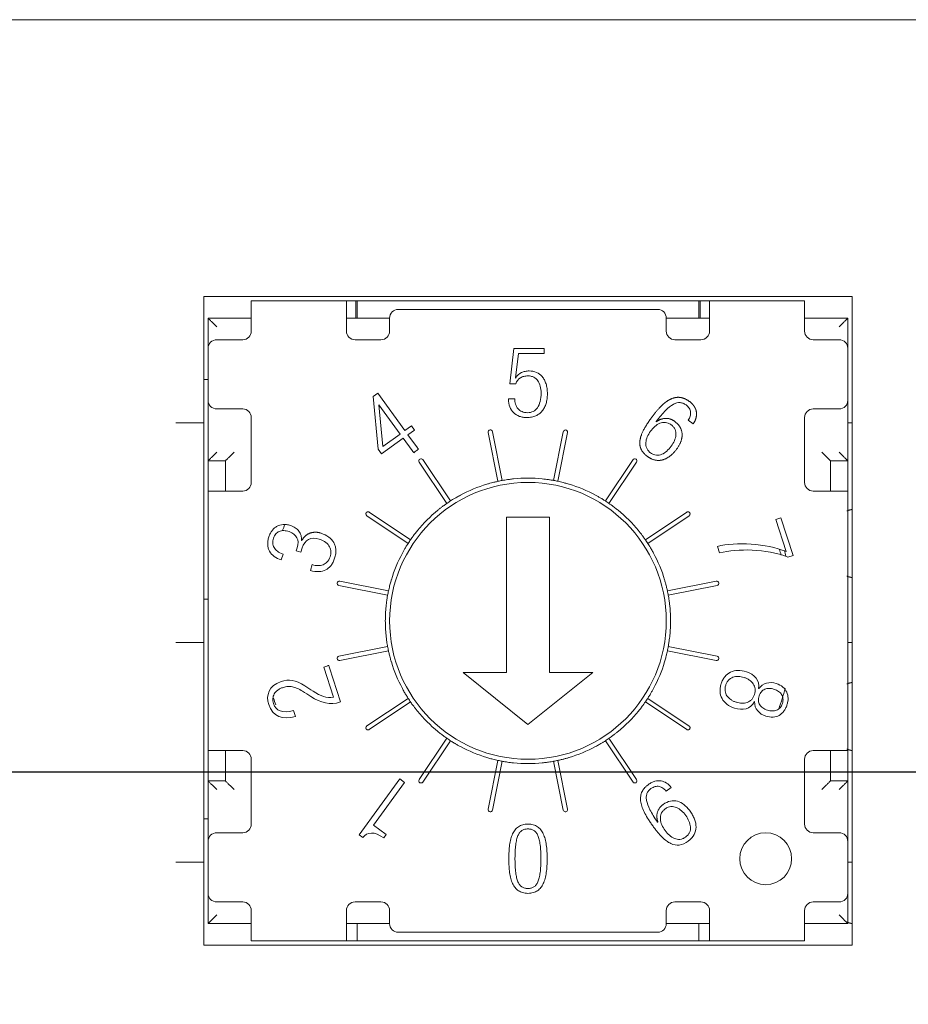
# Model space of a CAD drawing. Header units: millimetres. Extents: x 2293 to 4250, y -591 to 894.
# Tile 35 of 117: x 3469 to 3479, y 435 to 447. Entities that reach past the tile are written whole.
import ezdxf

# ---------------------------------------------------------------- set-up
doc = ezdxf.new("R2010")
doc.units = ezdxf.units.MM
doc.header["$PDSIZE"] = -1
doc.layers.add('1', color=7, linetype='Continuous', lineweight=13)
doc.dimstyles.new('ISO-25', dxfattribs={"dimtxt": 2.5, "dimasz": 2.5, "dimexe": 1.25, "dimexo": 0.625, "dimtad": 1, "dimtxsty": 'Standard', "dimcen": 2.5, "dimadec": 0, "dimazin": 0, "dimtfac": 1, "dimtmove": 0, "dimatfit": 3, "dimfxl": 1, "dimarcsym": 0})

# ---------------------------------------------------------------- blocks, each defined once
blk = doc.blocks.new('*D110')
at = {"color": 0, "lineweight": -2}
for p, q in [((3615.195, 438.093), (3438.352, 438.093)), ((3440.352, 434.013), (3440.352, 423.867)), ((3440.352, 407.173), (3440.352, 417.319)), ((3449.495, 403.093), (3438.352, 403.093))]:
    blk.add_line(p, q, dxfattribs=at)
at = {"color": 0}
for points in [[(3441.032, 434.013), (3439.672, 434.013), (3440.352, 438.093)], [(3439.672, 407.173), (3441.032, 407.173), (3440.352, 403.093)]]:
    blk.add_solid(points, dxfattribs=at)
at = {"layer": 'Defpoints', "color": 0}
for p in [(3440.352, 438.093), (3615.195, 438.093), (3449.495, 403.093)]:
    blk.add_point(p, dxfattribs=at)
at = {"color": 0, "insert": (3440.352, 420.593), "char_height": 3.5, "attachment_point": 5}
blk.add_mtext('(35)', dxfattribs=at)
blk = doc.blocks.new('*D111')
at = {"color": 0, "lineweight": -2}
for p, q in [((3615.195, 438.093), (3615.195, 356.944)), ((3449.495, 403.093), (3449.495, 356.944)), ((3453.575, 358.944), (3611.115, 358.944))]:
    blk.add_line(p, q, dxfattribs=at)
at = {"color": 0}
for points in [[(3453.575, 359.624), (3453.575, 358.264), (3449.495, 358.944)], [(3611.115, 358.264), (3611.115, 359.624), (3615.195, 358.944)]]:
    blk.add_solid(points, dxfattribs=at)
at = {"layer": 'Defpoints', "color": 0}
for p in [(3615.195, 438.093), (3449.495, 403.093), (3615.195, 358.944)]:
    blk.add_point(p, dxfattribs=at)
at = {"color": 0, "insert": (3532.345, 362.509), "char_height": 3.5, "attachment_point": 5}
blk.add_mtext('(165,7)', dxfattribs=at)

msp = doc.modelspace()

# ---------------------------------------------------------------- linework, layer by layer
at = {"layer": '1', "color": 7, "linetype": 'Continuous', "lineweight": 18}
for p, q in [((3454.195, 446.793), (3481.548, 446.793)), ((3481.495, 446.793), (3454.195, 446.793)), ((3470.695, 443.593), (3478.195, 443.593)), ((3470.695, 436.093), (3470.695, 443.593)), ((3471.245, 443.543), (3472.345, 443.543)), ((3471.245, 443.243), (3471.245, 443.543)), ((3472.345, 443.543), (3471.245, 443.543)), ((3472.345, 443.543), (3472.445, 443.543)), ((3472.345, 443.543), (3472.345, 443.243)), ((3472.445, 443.543), (3472.454, 443.543)), ((3472.454, 443.543), (3472.454, 443.343)), ((3472.454, 443.543), (3476.436, 443.543)), ((3476.42, 443.543), (3472.47, 443.543)), ((3472.47, 443.343), (3472.47, 443.543)), ((3476.42, 443.543), (3476.42, 443.343)), ((3476.436, 443.543), (3476.436, 443.343)), ((3476.436, 443.543), (3476.445, 443.543)), ((3476.445, 443.543), (3476.545, 443.543)), ((3476.545, 443.543), (3477.645, 443.543)), ((3476.545, 443.243), (3476.545, 443.543)), ((3477.645, 443.543), (3476.545, 443.543)), ((3477.645, 443.543), (3477.645, 443.243)), ((3478.195, 443.593), (3478.195, 436.093)), ((3472.945, 443.443), (3475.945, 443.443)), ((3470.745, 442.993), (3470.745, 443.343)), ((3470.745, 443.343), (3470.745, 442.993)), ((3471.245, 443.343), (3470.745, 443.343)), ((3472.845, 443.343), (3472.345, 443.343)), ((3472.845, 443.193), (3472.845, 443.343)), ((3476.045, 443.343), (3476.045, 443.193)), ((3476.545, 443.343), (3476.045, 443.343)), ((3478.145, 443.343), (3477.645, 443.343)), ((3478.145, 443.343), (3478.145, 442.993)), ((3478.145, 442.993), (3478.145, 443.343)), ((3471.245, 443.243), (3471.245, 443.193)), ((3472.345, 443.243), (3472.345, 443.193)), ((3476.545, 443.193), (3476.545, 443.243)), ((3477.645, 443.243), (3477.645, 443.193)), ((3471.145, 443.093), (3470.845, 443.093)), ((3472.445, 443.093), (3472.745, 443.093)), ((3476.145, 443.093), (3476.445, 443.093)), ((3477.745, 443.093), (3478.045, 443.093)), ((3470.745, 442.393), (3470.745, 442.993)), ((3474.235, 442.582), (3474.282, 442.993)), ((3474.282, 442.993), (3474.633, 442.993)), ((3474.336, 442.932), (3474.301, 442.653)), ((3474.633, 442.932), (3474.336, 442.932)), ((3474.633, 442.993), (3474.633, 442.932)), ((3478.145, 442.393), (3478.145, 442.993)), ((3470.695, 442.633), (3470.745, 442.633)), ((3474.304, 442.582), (3474.235, 442.582)), ((3474.301, 442.653), (3474.304, 442.65)), ((3472.653, 442.435), (3472.708, 442.474)), ((3472.708, 442.474), (3473.021, 442.043)), ((3470.745, 441.693), (3470.745, 442.393)), ((3470.745, 442.393), (3470.745, 441.693)), ((3472.713, 441.827), (3472.653, 442.435)), ((3474.22, 442.41), (3474.292, 442.41)), ((3478.145, 442.393), (3478.145, 441.693)), ((3478.145, 441.693), (3478.145, 442.393)), ((3470.845, 442.293), (3471.145, 442.293)), ((3472.721, 442.341), (3472.719, 442.339)), ((3472.719, 442.339), (3472.766, 441.857)), ((3472.966, 442.003), (3472.721, 442.341)), ((3478.045, 442.293), (3477.745, 442.293)), ((3470.695, 442.133), (3470.37, 442.133)), ((3471.245, 442.193), (3471.245, 441.443)), ((3476.357, 442.121), (3476.299, 442.163)), ((3477.645, 442.193), (3477.645, 441.443)), ((3478.195, 442.133), (3478.145, 442.133)), ((3472.766, 441.857), (3472.966, 442.003)), ((3473.021, 442.043), (3473.097, 442.098)), ((3473.133, 442.049), (3473.057, 441.993)), ((3473.097, 442.098), (3473.133, 442.049)), ((3473.986, 442.02), (3474.098, 441.456)), ((3474.147, 441.466), (3474.035, 442.03)), ((3474.854, 442.03), (3474.742, 441.466)), ((3474.791, 441.456), (3474.903, 442.02)), ((3473.002, 441.954), (3472.752, 441.772)), ((3473.105, 441.812), (3473.002, 441.954)), ((3473.057, 441.993), (3473.166, 441.844)), ((3472.752, 441.772), (3472.713, 441.827)), ((3470.945, 441.693), (3470.745, 441.693)), ((3470.745, 441.693), (3470.745, 441.343)), ((3470.745, 441.693), (3470.945, 441.693)), ((3470.945, 441.343), (3470.945, 441.693)), ((3470.945, 441.693), (3470.945, 441.343)), ((3473.188, 441.679), (3473.507, 441.201)), ((3473.549, 441.229), (3473.229, 441.707)), ((3475.66, 441.707), (3475.34, 441.229)), ((3475.382, 441.201), (3475.702, 441.679)), ((3477.945, 441.693), (3478.145, 441.693)), ((3477.945, 441.693), (3478.145, 441.693)), ((3477.945, 441.343), (3477.945, 441.693)), ((3478.145, 441.693), (3478.145, 441.343)), ((3470.745, 441.343), (3470.745, 438.343)), ((3470.745, 441.343), (3471.045, 441.343)), ((3470.745, 441.343), (3470.745, 438.343)), ((3471.145, 441.343), (3471.045, 441.343)), ((3477.745, 441.343), (3477.845, 441.343)), ((3477.845, 441.343), (3478.145, 441.343)), ((3478.145, 438.343), (3478.145, 441.343)), ((3478.145, 438.343), (3478.145, 441.343)), ((3473.087, 440.78), (3472.609, 441.1)), ((3476.281, 441.1), (3475.803, 440.78)), ((3472.581, 441.058), (3473.059, 440.739)), ((3474.195, 439.244), (3474.195, 441.042)), ((3474.195, 441.042), (3474.695, 441.042)), ((3474.695, 441.042), (3474.695, 439.244)), ((3475.83, 440.739), (3476.309, 441.058)), ((3477.311, 441.015), (3477.37, 441.034)), ((3477.431, 440.645), (3477.311, 441.015)), ((3477.37, 441.034), (3477.511, 440.599)), ((3471.764, 440.653), (3471.775, 440.689)), ((3471.817, 440.636), (3471.764, 440.653)), ((3471.833, 440.686), (3471.817, 440.636)), ((3476.66, 440.629), (3476.636, 440.703)), ((3471.612, 440.615), (3471.59, 440.547)), ((3477.511, 440.599), (3477.452, 440.58)), ((3471.928, 440.426), (3471.95, 440.493)), ((3472.831, 440.189), (3472.267, 440.301)), ((3476.622, 440.301), (3476.058, 440.189)), ((3472.258, 440.252), (3472.822, 440.14)), ((3476.068, 440.14), (3476.632, 440.252)), ((3470.695, 440.093), (3470.745, 440.093)), ((3470.695, 439.593), (3470.37, 439.593)), ((3472.822, 439.546), (3472.258, 439.433)), ((3472.267, 439.384), (3472.831, 439.496)), ((3476.058, 439.496), (3476.622, 439.384)), ((3476.632, 439.433), (3476.068, 439.546)), ((3478.195, 439.593), (3478.145, 439.593)), ((3472.083, 439.309), (3472.13, 439.324)), ((3472.197, 438.959), (3472.083, 439.309)), ((3472.151, 439.298), (3472.278, 438.905)), ((3473.695, 439.244), (3474.195, 439.244)), ((3474.445, 438.644), (3473.695, 439.244)), ((3475.195, 439.244), (3474.445, 438.644)), ((3474.695, 439.244), (3475.195, 439.244)), ((3477.113, 439.059), (3477.115, 439.059)), ((3473.059, 438.947), (3472.581, 438.628)), ((3476.309, 438.627), (3475.83, 438.947)), ((3472.609, 438.586), (3473.087, 438.905)), ((3475.803, 438.905), (3476.281, 438.586)), ((3477.066, 438.908), (3477.064, 438.909)), ((3471.733, 438.807), (3471.755, 438.739)), ((3473.507, 438.485), (3473.188, 438.007)), ((3475.702, 438.007), (3475.382, 438.485)), ((3473.229, 437.979), (3473.549, 438.457)), ((3475.34, 438.457), (3475.66, 437.979)), ((3471.045, 438.343), (3470.745, 438.343)), ((3470.745, 438.343), (3470.745, 437.993)), ((3470.945, 437.993), (3470.945, 438.343)), ((3470.945, 438.343), (3470.945, 437.993)), ((3471.145, 438.343), (3471.045, 438.343)), ((3477.745, 438.343), (3477.845, 438.343)), ((3478.145, 438.343), (3477.845, 438.343)), ((3477.945, 437.993), (3477.945, 438.343)), ((3478.145, 438.343), (3478.145, 437.993)), ((3471.245, 437.493), (3471.245, 438.243)), ((3474.098, 438.23), (3473.986, 437.665)), ((3474.035, 437.656), (3474.147, 438.22)), ((3474.742, 438.22), (3474.854, 437.656)), ((3474.903, 437.665), (3474.791, 438.23)), ((3477.645, 437.493), (3477.645, 438.243)), ((3470.745, 437.293), (3470.745, 437.993)), ((3470.745, 437.993), (3470.945, 437.993)), ((3470.745, 437.993), (3470.745, 437.293)), ((3470.945, 437.993), (3470.745, 437.993)), ((3472.492, 437.368), (3472.962, 438.015)), ((3473.017, 437.975), (3472.657, 437.48)), ((3472.962, 438.015), (3473.017, 437.975)), ((3476.102, 437.916), (3476.044, 437.874)), ((3478.145, 437.993), (3477.945, 437.993)), ((3478.145, 437.293), (3478.145, 437.993)), ((3470.695, 437.553), (3470.745, 437.553)), ((3472.657, 437.48), (3472.805, 437.373)), ((3470.845, 437.393), (3471.145, 437.393)), ((3472.534, 437.337), (3472.492, 437.368)), ((3472.805, 437.373), (3472.776, 437.333)), ((3478.045, 437.393), (3477.745, 437.393)), ((3470.745, 436.693), (3470.745, 437.293)), ((3478.145, 436.693), (3478.145, 437.293)), ((3470.695, 437.053), (3470.37, 437.053)), ((3478.195, 437.053), (3478.145, 437.053)), ((3470.745, 436.343), (3470.745, 436.693)), ((3470.745, 436.693), (3470.745, 436.343)), ((3478.145, 436.343), (3478.145, 436.693)), ((3471.145, 436.593), (3470.845, 436.593)), ((3472.445, 436.593), (3472.745, 436.593)), ((3476.145, 436.593), (3476.445, 436.593)), ((3477.745, 436.593), (3478.045, 436.593)), ((3471.245, 436.443), (3471.245, 436.493)), ((3471.245, 436.143), (3471.245, 436.443)), ((3472.345, 436.443), (3472.345, 436.493)), ((3472.345, 436.443), (3472.345, 436.143)), ((3472.845, 436.343), (3472.845, 436.493)), ((3476.045, 436.493), (3476.045, 436.343)), ((3476.545, 436.493), (3476.545, 436.443)), ((3476.545, 436.143), (3476.545, 436.443)), ((3477.645, 436.443), (3477.645, 436.493)), ((3477.645, 436.443), (3477.645, 436.143)), ((3471.245, 436.343), (3470.745, 436.343)), ((3470.745, 436.343), (3471.245, 436.343)), ((3472.845, 436.343), (3472.345, 436.343)), ((3472.345, 436.343), (3472.845, 436.343)), ((3472.47, 436.143), (3472.47, 436.343)), ((3476.545, 436.343), (3476.045, 436.343)), ((3476.045, 436.343), (3476.545, 436.343)), ((3476.42, 436.343), (3476.42, 436.143)), ((3478.145, 436.343), (3477.645, 436.343)), ((3477.645, 436.343), (3478.145, 436.343)), ((3475.945, 436.243), (3472.945, 436.243)), ((3478.195, 436.093), (3470.695, 436.093)), ((3472.345, 436.143), (3471.245, 436.143)), ((3471.245, 436.143), (3472.345, 436.143)), ((3472.454, 436.143), (3472.345, 436.143)), ((3474.445, 436.143), (3472.454, 436.143)), ((3476.42, 436.143), (3472.47, 436.143)), ((3476.436, 436.143), (3474.445, 436.143)), ((3476.545, 436.143), (3476.436, 436.143)), ((3477.645, 436.143), (3476.545, 436.143)), ((3476.545, 436.143), (3477.645, 436.143))]:
    msp.add_line(p, q, dxfattribs=at)
for centre, radius, start, end in [((3472.945, 443.343), 0.1, 90, 180), ((3475.945, 443.343), 0.1, 0, 90), ((3471.145, 443.193), 0.1, 270, 0), ((3472.445, 443.193), 0.1, 180, 270), ((3472.745, 443.193), 0.1, 270, 0), ((3476.145, 443.193), 0.1, 180, 270), ((3476.445, 443.193), 0.1, 270, 0), ((3477.745, 443.193), 0.1, 180, 270), ((3470.845, 442.993), 0.1, 90, 180), ((3478.045, 442.993), 0.1, 0, 90), ((3470.845, 442.393), 0.1, 180, 270), ((3478.045, 442.393), 0.1, 270, 0), ((3471.145, 442.193), 0.1, 0, 90), ((3477.745, 442.193), 0.1, 90, 180), ((3474.011, 442.025), 0.025, 11.25, 191.25), ((3474.879, 442.025), 0.025, 348.75, 168.75), ((3473.209, 441.693), 0.025, 33.75, 213.75), ((3475.681, 441.693), 0.025, 326.25, 146.25), ((3471.145, 441.443), 0.1, 270, 0), ((3474.445, 439.843), 1.6, 0, 180), ((3474.445, 439.843), 1.65, 100.3818, 102.1182), ((3474.445, 439.843), 1.65, 84.2201, 95.7799), ((3474.445, 439.843), 1.65, 77.8818, 79.6182), ((3477.745, 441.443), 0.1, 180, 270), ((3474.445, 439.843), 1.65, 106.7201, 118.2799), ((3474.445, 439.843), 1.65, 61.7201, 73.2799), ((3474.445, 439.843), 1.65, 122.8818, 124.6182), ((3474.445, 439.843), 1.65, 55.3818, 57.1182), ((3474.445, 439.843), 1.65, 129.2201, 140.7799), ((3474.445, 439.843), 1.65, 39.2201, 50.7799), ((3472.595, 441.079), 0.025, 180, 236.25), ((3474.445, 439.843), 3.025, 158.4141, 159.7247), ((3474.445, 439.843), 1.65, 145.3818, 147.1182), ((3474.445, 439.843), 1.65, 32.8818, 34.6182), ((3474.445, 439.843), 3.025, 14.5519, 15.8709), ((3474.445, 439.843), 3.075, 14.0934, 15.3281), ((3474.445, 439.843), 1.65, 151.7201, 163.2799), ((3474.445, 439.843), 1.65, 16.7201, 28.2799), ((3472.262, 440.277), 0.025, 78.75, 258.75), ((3476.627, 440.277), 0.025, 281.25, 101.25), ((3474.445, 439.843), 1.65, 167.8818, 169.6182), ((3474.445, 439.843), 1.65, 10.3818, 12.1182), ((3474.445, 439.843), 1.65, 174.2201, 180), ((3474.445, 439.843), 1.65, 0, 5.7799), ((3474.445, 439.843), 1.65, 180, 185.7799), ((3474.445, 439.843), 1.6, 180, 0), ((3474.445, 439.843), 1.65, 354.2201, 0), ((3474.445, 439.843), 1.65, 190.3818, 192.1182), ((3474.445, 439.843), 1.65, 347.8818, 349.6182), ((3472.262, 439.409), 0.025, 101.25, 281.25), ((3476.627, 439.409), 0.025, 258.75, 78.75), ((3474.445, 439.843), 1.65, 196.7201, 208.2799), ((3474.445, 439.843), 1.65, 331.7201, 343.2799), ((3474.445, 439.843), 3.075, 340.6275, 345.3497), ((3474.445, 439.843), 3.075, 196.8975, 198.3684), ((3474.445, 439.843), 1.65, 212.8818, 214.6182), ((3474.445, 439.843), 1.65, 325.3818, 327.1182), ((3474.445, 439.843), 1.65, 219.2201, 230.7799), ((3474.445, 439.843), 1.65, 309.2201, 320.7799), ((3472.595, 438.607), 0.025, 123.75, 180), ((3474.445, 439.843), 1.65, 235.3818, 237.1182), ((3474.445, 439.843), 1.65, 302.8818, 304.6182), ((3474.445, 439.843), 1.65, 241.7201, 253.2799), ((3474.445, 439.843), 1.65, 286.7201, 298.2799), ((3471.145, 438.243), 0.1, 0, 90), ((3477.745, 438.243), 0.1, 90, 180), ((3474.445, 439.843), 1.65, 257.8818, 259.6182), ((3474.445, 439.843), 1.65, 264.2201, 275.7799), ((3474.445, 439.843), 1.65, 280.3818, 282.1182), ((3473.209, 437.993), 0.025, 146.25, 326.25), ((3475.681, 437.993), 0.025, 213.75, 33.75), ((3474.011, 437.661), 0.025, 168.75, 348.75), ((3474.879, 437.661), 0.025, 191.25, 11.25), ((3471.145, 437.493), 0.1, 270, 0), ((3477.745, 437.493), 0.1, 180, 270), ((3470.845, 437.293), 0.1, 90, 180), ((3477.195, 437.093), 0.3, 0, 180), ((3478.045, 437.293), 0.1, 0, 90), ((3477.195, 437.093), 0.3, 180, 0), ((3470.845, 436.693), 0.1, 180, 270), ((3478.045, 436.693), 0.1, 270, 0), ((3471.145, 436.493), 0.1, 0, 90), ((3472.445, 436.493), 0.1, 90, 180), ((3472.745, 436.493), 0.1, 0, 90), ((3476.145, 436.493), 0.1, 90, 180), ((3476.445, 436.493), 0.1, 0, 90), ((3477.745, 436.493), 0.1, 90, 180), ((3472.945, 436.343), 0.1, 180, 270), ((3475.945, 436.343), 0.1, 270, 0)]:
    msp.add_arc(centre, radius, start, end, dxfattribs=at)
for points, degree, knots in [([(3470.745, 443.343), (3470.745, 443.343), (3470.746, 443.342), (3470.751, 443.336), (3470.76, 443.328), (3470.775, 443.312), (3470.804, 443.285), (3470.829, 443.258), (3470.845, 443.243)], 3, [0, 0, 0, 0, 0.096194, 0.197211, 0.305754, 0.424013, 0.659536, 1, 1, 1, 1]), ([(3478.145, 443.343), (3478.144, 443.343), (3478.144, 443.342), (3478.138, 443.336), (3478.13, 443.328), (3478.114, 443.312), (3478.086, 443.284), (3478.06, 443.258), (3478.045, 443.243)], 3, [0, 0, 0, 0, 0.096194, 0.197211, 0.305754, 0.424013, 0.659536, 1, 1, 1, 1]), ([(3474.304, 442.65), (3474.319, 442.68), (3474.355, 442.71), (3474.413, 442.729), (3474.475, 442.735), (3474.546, 442.721), (3474.603, 442.68), (3474.636, 442.63), (3474.655, 442.584), (3474.665, 442.539), (3474.669, 442.499), (3474.67, 442.468), (3474.669, 442.437), (3474.665, 442.399), (3474.656, 442.355), (3474.637, 442.308), (3474.611, 442.268), (3474.578, 442.236), (3474.537, 442.212), (3474.497, 442.199), (3474.461, 442.194), (3474.427, 442.192), (3474.387, 442.195), (3474.333, 442.21), (3474.276, 442.245), (3474.231, 442.313), (3474.22, 442.375), (3474.22, 442.41)], 3, [0, 0, 0, 0, 0.077346, 0.11602, 0.154693, 0.235942, 0.317191, 0.357816, 0.39844, 0.439065, 0.459377, 0.47969, 0.497915, 0.516141, 0.552593, 0.589045, 0.625496, 0.661948, 0.6984, 0.734851, 0.753077, 0.771303, 0.79989, 0.828477, 0.885652, 0.942826, 1, 1, 1, 1]), ([(3474.597, 442.478), (3474.597, 442.505), (3474.591, 442.558), (3474.563, 442.622), (3474.523, 442.657), (3474.48, 442.673), (3474.448, 442.676), (3474.419, 442.674), (3474.39, 442.669), (3474.344, 442.649), (3474.315, 442.614), (3474.304, 442.582)], 3, [0, 0, 0, 0, 0.160543, 0.321086, 0.481629, 0.561901, 0.642173, 0.686901, 0.731629, 0.821086, 1, 1, 1, 1]), ([(3474.292, 442.41), (3474.292, 442.387), (3474.299, 442.345), (3474.327, 442.293), (3474.366, 442.264), (3474.405, 442.252), (3474.44, 442.248), (3474.475, 442.252), (3474.516, 442.266), (3474.558, 442.303), (3474.589, 442.374), (3474.597, 442.44), (3474.597, 442.478)], 3, [0, 0, 0, 0, 0.12535, 0.2507, 0.37605, 0.438725, 0.501401, 0.563725, 0.62605, 0.7507, 0.87535, 1, 1, 1, 1]), ([(3475.751, 441.833), (3475.73, 441.884), (3475.744, 441.948), (3475.759, 442.02), (3475.825, 442.122), (3475.851, 442.162), (3475.951, 442.295), (3476.008, 442.346), (3476.069, 442.401), (3476.128, 442.419), (3476.185, 442.437), (3476.274, 442.406), (3476.306, 442.384), (3476.336, 442.363), (3476.357, 442.337), (3476.393, 442.292), (3476.395, 442.237), (3476.396, 442.179), (3476.357, 442.121)], 2, [0, 0, 0, 0.125, 0.125, 0.25, 0.25, 0.297619, 0.392857, 0.392857, 0.5, 0.5, 0.625, 0.6875, 0.6875, 0.75, 0.75, 0.875, 0.875, 1, 1, 1]), ([(3476.299, 442.163), (3476.309, 442.179), (3476.325, 442.211), (3476.329, 442.258), (3476.316, 442.294), (3476.296, 442.321), (3476.276, 442.338), (3476.257, 442.35), (3476.234, 442.361), (3476.204, 442.368), (3476.167, 442.364), (3476.113, 442.343), (3476.039, 442.284), (3475.968, 442.2), (3475.929, 442.148)], 3, [0, 0, 0, 0, 0.103933, 0.207865, 0.311798, 0.363764, 0.41573, 0.452247, 0.488764, 0.561798, 0.634831, 0.707865, 0.853933, 1, 1, 1, 1]), ([(3476.142, 442.149), (3476.222, 442.091), (3476.228, 442.002), (3476.233, 441.922), (3476.164, 441.827), (3476.098, 441.736), (3476.01, 441.706), (3475.969, 441.693), (3475.876, 441.708), (3475.831, 441.741)], 2, [0, 0, 0, 0.25, 0.25, 0.5, 0.5, 0.75, 0.75, 0.875, 1, 1, 1]), ([(3476.101, 441.861), (3476.116, 441.881), (3476.142, 441.925), (3476.158, 441.982), (3476.156, 442.025), (3476.148, 442.056), (3476.133, 442.08), (3476.116, 442.098), (3476.101, 442.111), (3476.084, 442.121), (3476.062, 442.132), (3476.035, 442.138), (3476.002, 442.137), (3475.96, 442.125), (3475.911, 442.093), (3475.878, 442.055), (3475.863, 442.034)], 3, [0, 0, 0, 0, 0.12561, 0.25122, 0.314024, 0.376829, 0.439634, 0.471037, 0.502439, 0.533537, 0.564634, 0.626829, 0.689024, 0.75122, 0.87561, 1, 1, 1, 1]), ([(3475.863, 442.034), (3475.848, 442.014), (3475.822, 441.97), (3475.807, 441.914), (3475.808, 441.87), (3475.817, 441.839), (3475.832, 441.815), (3475.848, 441.797), (3475.864, 441.785), (3475.881, 441.774), (3475.903, 441.764), (3475.93, 441.757), (3475.962, 441.758), (3476.004, 441.77), (3476.053, 441.803), (3476.086, 441.841), (3476.101, 441.861)], 3, [0, 0, 0, 0, 0.12439, 0.24878, 0.310976, 0.373171, 0.435366, 0.466463, 0.497561, 0.528963, 0.560366, 0.623171, 0.685976, 0.74878, 0.87439, 1, 1, 1, 1]), ([(3470.745, 441.693), (3470.745, 441.693), (3470.746, 441.694), (3470.751, 441.699), (3470.76, 441.708), (3470.775, 441.723), (3470.803, 441.752), (3470.829, 441.778), (3470.845, 441.793)], 3, [0, 0, 0, 0, 0.096194, 0.197211, 0.305754, 0.424013, 0.659536, 1, 1, 1, 1]), ([(3470.945, 441.693), (3470.945, 441.693), (3470.946, 441.694), (3470.951, 441.699), (3470.96, 441.708), (3470.975, 441.723), (3471.004, 441.751), (3471.029, 441.777), (3471.045, 441.793)], 3, [0, 0, 0, 0, 0.096194, 0.197211, 0.305754, 0.424013, 0.659536, 1, 1, 1, 1]), ([(3475.831, 441.741), (3475.822, 441.747), (3475.804, 441.76), (3475.783, 441.783), (3475.763, 441.807), (3475.755, 441.825), (3475.751, 441.833)], 3, [0, 0, 0, 0, 0.271499, 0.52574, 0.768391, 1, 1, 1, 1]), ([(3477.945, 441.693), (3477.944, 441.693), (3477.944, 441.694), (3477.938, 441.699), (3477.93, 441.708), (3477.914, 441.723), (3477.886, 441.752), (3477.86, 441.778), (3477.845, 441.793)], 3, [0, 0, 0, 0, 0.096194, 0.197211, 0.305754, 0.424013, 0.659536, 1, 1, 1, 1]), ([(3478.145, 441.693), (3478.144, 441.693), (3478.144, 441.694), (3478.138, 441.699), (3478.13, 441.708), (3478.114, 441.723), (3478.086, 441.751), (3478.06, 441.777), (3478.045, 441.793)], 3, [0, 0, 0, 0, 0.096194, 0.197211, 0.305754, 0.424013, 0.659536, 1, 1, 1, 1]), ([(3474.098, 441.456), (3474.092, 441.455), (3474.08, 441.452), (3474.06, 441.447), (3474.035, 441.441), (3474.005, 441.433), (3473.982, 441.427), (3473.97, 441.423)], 3, [0, 0, 0, 0, 0.166832, 0.332653, 0.499924, 0.749988, 1, 1, 1, 1]), ([(3474.278, 441.484), (3474.27, 441.484), (3474.254, 441.482), (3474.231, 441.479), (3474.204, 441.475), (3474.175, 441.471), (3474.157, 441.468), (3474.147, 441.466)], 3, [0, 0, 0, 0, 0.167165, 0.333155, 0.500412, 0.750428, 1, 1, 1, 1]), ([(3474.742, 441.466), (3474.736, 441.467), (3474.724, 441.469), (3474.703, 441.473), (3474.678, 441.476), (3474.647, 441.481), (3474.623, 441.483), (3474.611, 441.484)], 3, [0, 0, 0, 0, 0.166832, 0.332653, 0.499924, 0.749988, 1, 1, 1, 1]), ([(3474.919, 441.423), (3474.912, 441.425), (3474.896, 441.43), (3474.873, 441.436), (3474.847, 441.443), (3474.819, 441.45), (3474.8, 441.454), (3474.791, 441.456)], 3, [0, 0, 0, 0, 0.167165, 0.333155, 0.500412, 0.750428, 1, 1, 1, 1]), ([(3473.663, 441.296), (3473.656, 441.292), (3473.642, 441.284), (3473.621, 441.273), (3473.598, 441.259), (3473.573, 441.244), (3473.557, 441.234), (3473.549, 441.229)], 3, [0, 0, 0, 0, 0.167165, 0.333155, 0.500412, 0.750428, 1, 1, 1, 1]), ([(3475.34, 441.229), (3475.335, 441.232), (3475.325, 441.239), (3475.307, 441.25), (3475.285, 441.263), (3475.258, 441.279), (3475.237, 441.29), (3475.226, 441.296)], 3, [0, 0, 0, 0, 0.166832, 0.332653, 0.499924, 0.749988, 1, 1, 1, 1]), ([(3473.507, 441.201), (3473.502, 441.197), (3473.492, 441.19), (3473.475, 441.178), (3473.454, 441.163), (3473.43, 441.144), (3473.411, 441.129), (3473.401, 441.121)], 3, [0, 0, 0, 0, 0.166832, 0.332653, 0.499924, 0.749988, 1, 1, 1, 1]), ([(3475.488, 441.121), (3475.482, 441.126), (3475.469, 441.136), (3475.45, 441.151), (3475.429, 441.167), (3475.405, 441.185), (3475.39, 441.195), (3475.382, 441.201)], 3, [0, 0, 0, 0, 0.167165, 0.333155, 0.500412, 0.750428, 1, 1, 1, 1]), ([(3471.59, 440.547), (3471.559, 440.558), (3471.504, 440.585), (3471.46, 440.634), (3471.44, 440.682), (3471.433, 440.722), (3471.435, 440.759), (3471.441, 440.79), (3471.45, 440.821), (3471.464, 440.856), (3471.486, 440.89), (3471.512, 440.918), (3471.552, 440.945), (3471.6, 440.959), (3471.653, 440.957), (3471.692, 440.948), (3471.726, 440.934), (3471.761, 440.915), (3471.797, 440.883), (3471.823, 440.833), (3471.827, 440.792), (3471.825, 440.771)], 3, [0, 0, 0, 0, 0.099848, 0.199695, 0.249619, 0.299543, 0.349466, 0.374428, 0.39939, 0.443026, 0.486662, 0.530297, 0.573933, 0.661204, 0.70484, 0.748476, 0.779916, 0.811357, 0.874238, 0.937119, 1, 1, 1, 1]), ([(3471.682, 440.875), (3471.66, 440.882), (3471.618, 440.89), (3471.566, 440.881), (3471.533, 440.856), (3471.512, 440.826), (3471.501, 440.798), (3471.493, 440.769), (3471.492, 440.732), (3471.504, 440.689), (3471.543, 440.646), (3471.586, 440.624), (3471.612, 440.615)], 3, [0, 0, 0, 0, 0.129393, 0.258786, 0.388179, 0.452875, 0.517572, 0.577875, 0.638179, 0.758786, 0.879393, 1, 1, 1, 1]), ([(3471.828, 440.77), (3471.86, 440.832), (3471.921, 440.856), (3471.981, 440.879), (3472.052, 440.856)], 2, [0, 0, 0, 0.5, 0.5, 1, 1, 1]), ([(3473.166, 440.886), (3473.161, 440.88), (3473.151, 440.867), (3473.137, 440.849), (3473.12, 440.827), (3473.103, 440.804), (3473.092, 440.788), (3473.087, 440.78)], 3, [0, 0, 0, 0, 0.167165, 0.333155, 0.500412, 0.750428, 1, 1, 1, 1]), ([(3475.803, 440.78), (3475.799, 440.785), (3475.792, 440.796), (3475.78, 440.812), (3475.765, 440.833), (3475.746, 440.858), (3475.731, 440.877), (3475.723, 440.886)], 3, [0, 0, 0, 0, 0.166832, 0.332653, 0.499924, 0.749988, 1, 1, 1, 1]), ([(3472.052, 440.856), (3472.085, 440.845), (3472.145, 440.815), (3472.194, 440.761), (3472.216, 440.709), (3472.224, 440.666), (3472.223, 440.626), (3472.217, 440.593), (3472.209, 440.567), (3472.2, 440.543), (3472.187, 440.514), (3472.168, 440.482), (3472.14, 440.453), (3472.096, 440.423), (3472.029, 440.407), (3471.964, 440.415), (3471.928, 440.426)], 3, [0, 0, 0, 0, 0.12987, 0.25974, 0.324675, 0.38961, 0.454545, 0.487013, 0.519481, 0.549513, 0.579545, 0.63961, 0.699675, 0.75974, 0.87987, 1, 1, 1, 1]), ([(3471.95, 440.493), (3471.972, 440.486), (3472.016, 440.478), (3472.076, 440.487), (3472.117, 440.515), (3472.142, 440.549), (3472.156, 440.58), (3472.164, 440.613), (3472.166, 440.652), (3472.155, 440.699), (3472.114, 440.75), (3472.063, 440.777), (3472.031, 440.787)], 3, [0, 0, 0, 0, 0.14058, 0.281159, 0.421739, 0.492029, 0.562319, 0.617029, 0.671739, 0.781159, 0.89058, 1, 1, 1, 1]), ([(3473.059, 440.739), (3473.056, 440.733), (3473.049, 440.723), (3473.038, 440.705), (3473.025, 440.683), (3473.009, 440.656), (3472.997, 440.635), (3472.992, 440.625)], 3, [0, 0, 0, 0, 0.166832, 0.332653, 0.499924, 0.749988, 1, 1, 1, 1]), ([(3475.898, 440.625), (3475.894, 440.632), (3475.886, 440.646), (3475.874, 440.667), (3475.861, 440.69), (3475.846, 440.715), (3475.835, 440.731), (3475.83, 440.739)], 3, [0, 0, 0, 0, 0.167165, 0.333155, 0.500412, 0.750428, 1, 1, 1, 1]), ([(3472.864, 440.318), (3472.862, 440.31), (3472.858, 440.294), (3472.851, 440.271), (3472.844, 440.245), (3472.838, 440.217), (3472.833, 440.198), (3472.831, 440.189)], 3, [0, 0, 0, 0, 0.167165, 0.333155, 0.500412, 0.750428, 1, 1, 1, 1]), ([(3476.058, 440.189), (3476.057, 440.195), (3476.054, 440.207), (3476.049, 440.228), (3476.043, 440.253), (3476.035, 440.283), (3476.028, 440.306), (3476.025, 440.318)], 3, [0, 0, 0, 0, 0.166832, 0.332653, 0.499924, 0.749988, 1, 1, 1, 1]), ([(3472.822, 440.14), (3472.821, 440.134), (3472.818, 440.122), (3472.815, 440.101), (3472.811, 440.076), (3472.807, 440.045), (3472.804, 440.021), (3472.803, 440.009)], 3, [0, 0, 0, 0, 0.166832, 0.332653, 0.499924, 0.749988, 1, 1, 1, 1]), ([(3476.086, 440.009), (3476.085, 440.017), (3476.084, 440.033), (3476.081, 440.057), (3476.077, 440.083), (3476.073, 440.112), (3476.069, 440.131), (3476.068, 440.14)], 3, [0, 0, 0, 0, 0.167165, 0.333155, 0.500412, 0.750428, 1, 1, 1, 1]), ([(3472.803, 439.677), (3472.804, 439.669), (3472.806, 439.653), (3472.809, 439.629), (3472.812, 439.602), (3472.817, 439.573), (3472.82, 439.555), (3472.822, 439.546)], 3, [0, 0, 0, 0, 0.167165, 0.333155, 0.500412, 0.750428, 1, 1, 1, 1]), ([(3476.068, 439.546), (3476.069, 439.552), (3476.071, 439.564), (3476.074, 439.584), (3476.078, 439.61), (3476.082, 439.641), (3476.085, 439.665), (3476.086, 439.677)], 3, [0, 0, 0, 0, 0.166832, 0.332653, 0.499924, 0.749988, 1, 1, 1, 1]), ([(3472.831, 439.496), (3472.833, 439.49), (3472.835, 439.478), (3472.84, 439.458), (3472.846, 439.433), (3472.854, 439.403), (3472.861, 439.38), (3472.864, 439.368)], 3, [0, 0, 0, 0, 0.166832, 0.332653, 0.499924, 0.749988, 1, 1, 1, 1]), ([(3476.025, 439.368), (3476.027, 439.376), (3476.032, 439.391), (3476.038, 439.414), (3476.045, 439.44), (3476.052, 439.469), (3476.056, 439.487), (3476.058, 439.496)], 3, [0, 0, 0, 0, 0.167165, 0.333155, 0.500412, 0.750428, 1, 1, 1, 1]), ([(3476.835, 438.833), (3476.8, 438.845), (3476.741, 438.876), (3476.684, 438.942), (3476.665, 439.01), (3476.667, 439.07), (3476.678, 439.117), (3476.697, 439.162), (3476.73, 439.211), (3476.785, 439.255), (3476.871, 439.276), (3476.937, 439.266), (3476.972, 439.254)], 3, [0, 0, 0, 0, 0.125502, 0.251004, 0.376506, 0.439257, 0.502008, 0.564257, 0.626506, 0.751004, 0.875502, 1, 1, 1, 1]), ([(3476.945, 439.188), (3476.934, 439.192), (3476.911, 439.198), (3476.867, 439.202), (3476.825, 439.196), (3476.789, 439.178), (3476.765, 439.159), (3476.746, 439.133), (3476.731, 439.1), (3476.724, 439.064), (3476.724, 439.032), (3476.732, 439.003), (3476.751, 438.967), (3476.781, 438.938), (3476.819, 438.915), (3476.842, 438.906), (3476.855, 438.902), (3476.856, 438.902)], 3, [0, 0, 0, 0, 0.061978, 0.123955, 0.247911, 0.309889, 0.371866, 0.433844, 0.495822, 0.557799, 0.619777, 0.681755, 0.743733, 0.867688, 0.929666, 0.991643, 1, 1, 1, 1]), ([(3476.856, 438.902), (3476.866, 438.899), (3476.888, 438.893), (3476.931, 438.889), (3476.973, 438.895), (3477.009, 438.913), (3477.033, 438.932), (3477.052, 438.958), (3477.067, 438.991), (3477.074, 439.026), (3477.074, 439.058), (3477.066, 439.088), (3477.047, 439.124), (3477.017, 439.153), (3476.978, 439.176), (3476.956, 439.185), (3476.945, 439.188)], 3, [0, 0, 0, 0, 0.054666, 0.117688, 0.243733, 0.306755, 0.369777, 0.432799, 0.495822, 0.558844, 0.621866, 0.684889, 0.747911, 0.873955, 0.936978, 1, 1, 1, 1]), ([(3471.838, 439.029), (3471.816, 439.043), (3471.774, 439.065), (3471.719, 439.084), (3471.676, 439.086), (3471.641, 439.081), (3471.61, 439.073), (3471.578, 439.06), (3471.539, 439.036), (3471.506, 438.999), (3471.491, 438.946), (3471.496, 438.907), (3471.502, 438.888)], 3, [0, 0, 0, 0, 0.104532, 0.209064, 0.313596, 0.365863, 0.418129, 0.490863, 0.563596, 0.709064, 0.854532, 1, 1, 1, 1]), ([(3472.992, 439.061), (3472.995, 439.054), (3473.003, 439.04), (3473.015, 439.019), (3473.028, 438.996), (3473.044, 438.971), (3473.054, 438.955), (3473.059, 438.947)], 3, [0, 0, 0, 0, 0.167165, 0.333155, 0.500412, 0.750428, 1, 1, 1, 1]), ([(3475.83, 438.947), (3475.834, 438.952), (3475.84, 438.963), (3475.851, 438.98), (3475.865, 439.002), (3475.88, 439.029), (3475.892, 439.051), (3475.898, 439.061)], 3, [0, 0, 0, 0, 0.166832, 0.332653, 0.499924, 0.749988, 1, 1, 1, 1]), ([(3477.292, 439.051), (3477.282, 439.055), (3477.262, 439.06), (3477.225, 439.063), (3477.183, 439.056), (3477.15, 439.032), (3477.13, 439.003), (3477.118, 438.975), (3477.111, 438.945), (3477.11, 438.909), (3477.123, 438.87), (3477.153, 438.84), (3477.185, 438.822), (3477.204, 438.814), (3477.214, 438.811)], 3, [0, 0, 0, 0, 0.062305, 0.124611, 0.249221, 0.373832, 0.436137, 0.498442, 0.561137, 0.623832, 0.749221, 0.874611, 0.937305, 1, 1, 1, 1]), ([(3477.317, 439.119), (3477.348, 439.109), (3477.398, 439.081), (3477.443, 439.022), (3477.456, 438.962), (3477.452, 438.911), (3477.442, 438.87), (3477.426, 438.83), (3477.398, 438.786), (3477.353, 438.745), (3477.282, 438.724), (3477.225, 438.732), (3477.195, 438.742)], 3, [0, 0, 0, 0, 0.124711, 0.249423, 0.374134, 0.43649, 0.498845, 0.56149, 0.624134, 0.749423, 0.874711, 1, 1, 1, 1]), ([(3477.214, 438.811), (3477.224, 438.808), (3477.244, 438.803), (3477.281, 438.799), (3477.323, 438.806), (3477.356, 438.829), (3477.377, 438.858), (3477.389, 438.887), (3477.395, 438.917), (3477.396, 438.952), (3477.383, 438.992), (3477.353, 439.022), (3477.321, 439.041), (3477.302, 439.048), (3477.292, 439.051)], 3, [0, 0, 0, 0, 0.062695, 0.125389, 0.250779, 0.376168, 0.438863, 0.501558, 0.563863, 0.626168, 0.750779, 0.875389, 0.937695, 1, 1, 1, 1]), ([(3473.087, 438.905), (3473.09, 438.9), (3473.097, 438.89), (3473.11, 438.873), (3473.125, 438.853), (3473.144, 438.828), (3473.159, 438.809), (3473.166, 438.8)], 3, [0, 0, 0, 0, 0.166832, 0.332653, 0.499924, 0.749988, 1, 1, 1, 1]), ([(3475.723, 438.8), (3475.728, 438.806), (3475.738, 438.818), (3475.753, 438.837), (3475.769, 438.859), (3475.786, 438.882), (3475.797, 438.898), (3475.803, 438.905)], 3, [0, 0, 0, 0, 0.167165, 0.333155, 0.500412, 0.750428, 1, 1, 1, 1]), ([(3473.401, 438.565), (3473.408, 438.56), (3473.42, 438.549), (3473.439, 438.535), (3473.46, 438.519), (3473.484, 438.501), (3473.5, 438.49), (3473.507, 438.485)], 3, [0, 0, 0, 0, 0.167165, 0.333155, 0.500412, 0.750428, 1, 1, 1, 1]), ([(3475.382, 438.485), (3475.387, 438.489), (3475.397, 438.496), (3475.414, 438.508), (3475.435, 438.523), (3475.46, 438.542), (3475.479, 438.557), (3475.488, 438.565)], 3, [0, 0, 0, 0, 0.166832, 0.332653, 0.499924, 0.749988, 1, 1, 1, 1]), ([(3473.549, 438.457), (3473.554, 438.454), (3473.565, 438.447), (3473.582, 438.436), (3473.604, 438.423), (3473.631, 438.407), (3473.652, 438.396), (3473.663, 438.39)], 3, [0, 0, 0, 0, 0.166832, 0.332653, 0.499924, 0.749988, 1, 1, 1, 1]), ([(3475.226, 438.39), (3475.233, 438.394), (3475.248, 438.401), (3475.268, 438.413), (3475.291, 438.427), (3475.317, 438.442), (3475.333, 438.452), (3475.34, 438.457)], 3, [0, 0, 0, 0, 0.167165, 0.333155, 0.500412, 0.750428, 1, 1, 1, 1]), ([(3473.97, 438.263), (3473.978, 438.26), (3473.993, 438.256), (3474.016, 438.249), (3474.042, 438.243), (3474.071, 438.236), (3474.089, 438.232), (3474.098, 438.23)], 3, [0, 0, 0, 0, 0.167165, 0.333155, 0.500412, 0.750428, 1, 1, 1, 1]), ([(3474.791, 438.23), (3474.797, 438.231), (3474.809, 438.234), (3474.83, 438.238), (3474.854, 438.244), (3474.885, 438.252), (3474.908, 438.259), (3474.919, 438.263)], 3, [0, 0, 0, 0, 0.166832, 0.332653, 0.499924, 0.749988, 1, 1, 1, 1]), ([(3474.147, 438.22), (3474.153, 438.219), (3474.166, 438.217), (3474.186, 438.213), (3474.212, 438.209), (3474.242, 438.205), (3474.266, 438.203), (3474.278, 438.201)], 3, [0, 0, 0, 0, 0.166832, 0.332653, 0.499924, 0.749988, 1, 1, 1, 1]), ([(3474.611, 438.201), (3474.619, 438.202), (3474.635, 438.204), (3474.658, 438.207), (3474.685, 438.21), (3474.714, 438.215), (3474.733, 438.218), (3474.742, 438.22)], 3, [0, 0, 0, 0, 0.167165, 0.333155, 0.500412, 0.750428, 1, 1, 1, 1]), ([(3470.745, 437.993), (3470.745, 437.993), (3470.746, 437.992), (3470.751, 437.986), (3470.76, 437.978), (3470.775, 437.962), (3470.804, 437.935), (3470.829, 437.908), (3470.845, 437.893)], 3, [0, 0, 0, 0, 0.096194, 0.197211, 0.305754, 0.424013, 0.659536, 1, 1, 1, 1]), ([(3470.945, 437.993), (3470.945, 437.993), (3470.946, 437.992), (3470.951, 437.986), (3470.96, 437.978), (3470.975, 437.962), (3471.003, 437.934), (3471.029, 437.908), (3471.045, 437.893)], 3, [0, 0, 0, 0, 0.096194, 0.197211, 0.305754, 0.424013, 0.659536, 1, 1, 1, 1]), ([(3475.76, 437.857), (3475.764, 437.865), (3475.771, 437.882), (3475.788, 437.904), (3475.807, 437.926), (3475.823, 437.939), (3475.831, 437.945)], 3, [0, 0, 0, 0, 0.236392, 0.482242, 0.73412, 1, 1, 1, 1]), ([(3476.044, 437.874), (3476.032, 437.889), (3476.006, 437.913), (3475.963, 437.932), (3475.924, 437.931), (3475.892, 437.919), (3475.87, 437.906), (3475.852, 437.891), (3475.835, 437.873), (3475.82, 437.847), (3475.812, 437.81), (3475.816, 437.753), (3475.848, 437.663), (3475.907, 437.57), (3475.945, 437.516)], 3, [0, 0, 0, 0, 0.104342, 0.208683, 0.313025, 0.365196, 0.417367, 0.453782, 0.490196, 0.563025, 0.635854, 0.708683, 0.854342, 1, 1, 1, 1]), ([(3475.831, 437.945), (3475.833, 437.947), (3475.842, 437.953), (3475.857, 437.964), (3475.882, 437.977), (3475.913, 437.989), (3475.949, 437.996), (3475.996, 437.993), (3476.05, 437.972), (3476.086, 437.937), (3476.102, 437.916)], 3, [0, 0, 0, 0, 0.025305, 0.086224, 0.147142, 0.268979, 0.390816, 0.512653, 0.756326, 1, 1, 1, 1]), ([(3477.945, 437.993), (3477.944, 437.993), (3477.944, 437.992), (3477.938, 437.986), (3477.93, 437.978), (3477.914, 437.962), (3477.886, 437.935), (3477.86, 437.908), (3477.845, 437.893)], 3, [0, 0, 0, 0, 0.096194, 0.197211, 0.305754, 0.424013, 0.659536, 1, 1, 1, 1]), ([(3478.145, 437.993), (3478.144, 437.993), (3478.144, 437.992), (3478.138, 437.986), (3478.13, 437.978), (3478.114, 437.962), (3478.086, 437.934), (3478.06, 437.908), (3478.045, 437.893)], 3, [0, 0, 0, 0, 0.096194, 0.197211, 0.305754, 0.424013, 0.659536, 1, 1, 1, 1]), ([(3476.3, 437.297), (3476.264, 437.271), (3476.195, 437.241), (3476.113, 437.256), (3476.047, 437.297), (3475.997, 437.34), (3475.954, 437.388), (3475.919, 437.432), (3475.891, 437.469), (3475.864, 437.508), (3475.831, 437.558), (3475.796, 437.618), (3475.765, 437.685), (3475.748, 437.747), (3475.745, 437.805), (3475.753, 437.84), (3475.76, 437.857)], 3, [0, 0, 0, 0, 0.140312, 0.280624, 0.350781, 0.420937, 0.491093, 0.526171, 0.561249, 0.597901, 0.634553, 0.707857, 0.781161, 0.854465, 0.92777, 1, 1, 1, 1]), ([(3476.27, 437.592), (3476.255, 437.613), (3476.222, 437.651), (3476.173, 437.683), (3476.131, 437.696), (3476.099, 437.697), (3476.071, 437.69), (3476.049, 437.68), (3476.032, 437.669), (3476.017, 437.656), (3476, 437.639), (3475.985, 437.615), (3475.977, 437.584), (3475.975, 437.54), (3475.991, 437.483), (3476.017, 437.44), (3476.032, 437.419)], 3, [0, 0, 0, 0, 0.125304, 0.250608, 0.31326, 0.375912, 0.438564, 0.469891, 0.501217, 0.532391, 0.563564, 0.625912, 0.68826, 0.750608, 0.875304, 1, 1, 1, 1]), ([(3476.009, 437.72), (3476.037, 437.74), (3476.093, 437.766), (3476.175, 437.763), (3476.239, 437.729), (3476.287, 437.686), (3476.321, 437.645), (3476.351, 437.598), (3476.38, 437.537), (3476.396, 437.458), (3476.375, 437.37), (3476.331, 437.32), (3476.3, 437.297)], 3, [0, 0, 0, 0, 0.124097, 0.248195, 0.372292, 0.434341, 0.49639, 0.559341, 0.622292, 0.748195, 0.874097, 1, 1, 1, 1]), ([(3476.032, 437.419), (3476.047, 437.399), (3476.08, 437.361), (3476.129, 437.329), (3476.171, 437.316), (3476.203, 437.315), (3476.23, 437.322), (3476.252, 437.332), (3476.269, 437.343), (3476.285, 437.356), (3476.301, 437.373), (3476.316, 437.397), (3476.325, 437.428), (3476.326, 437.472), (3476.311, 437.528), (3476.285, 437.572), (3476.27, 437.592)], 3, [0, 0, 0, 0, 0.124696, 0.249392, 0.31174, 0.374088, 0.436436, 0.467609, 0.498783, 0.530109, 0.561436, 0.624088, 0.68674, 0.749392, 0.874696, 1, 1, 1, 1]), ([(3474.223, 437.093), (3474.223, 437.107), (3474.224, 437.136), (3474.226, 437.19), (3474.232, 437.254), (3474.245, 437.323), (3474.265, 437.381), (3474.294, 437.429), (3474.333, 437.465), (3474.374, 437.484), (3474.412, 437.492), (3474.445, 437.494), (3474.477, 437.492), (3474.516, 437.484), (3474.557, 437.465), (3474.595, 437.429), (3474.624, 437.381), (3474.644, 437.323), (3474.658, 437.254), (3474.664, 437.19), (3474.666, 437.136), (3474.666, 437.107), (3474.666, 437.093)], 3, [0, 0, 0, 0, 0.03125, 0.0625, 0.125, 0.1875, 0.25, 0.3125, 0.375, 0.4375, 0.46875, 0.5, 0.53125, 0.5625, 0.625, 0.6875, 0.75, 0.8125, 0.875, 0.9375, 0.96875, 1, 1, 1, 1]), ([(3474.595, 437.093), (3474.595, 437.108), (3474.594, 437.139), (3474.592, 437.194), (3474.587, 437.255), (3474.576, 437.315), (3474.561, 437.362), (3474.54, 437.397), (3474.515, 437.421), (3474.488, 437.432), (3474.464, 437.437), (3474.445, 437.438), (3474.425, 437.437), (3474.401, 437.432), (3474.375, 437.421), (3474.349, 437.397), (3474.328, 437.362), (3474.313, 437.315), (3474.302, 437.255), (3474.297, 437.194), (3474.295, 437.139), (3474.295, 437.108), (3474.295, 437.093)], 3, [0, 0, 0, 0, 0.03125, 0.0625, 0.125, 0.1875, 0.25, 0.3125, 0.375, 0.4375, 0.46875, 0.5, 0.53125, 0.5625, 0.625, 0.6875, 0.75, 0.8125, 0.875, 0.9375, 0.96875, 1, 1, 1, 1]), ([(3474.666, 437.093), (3474.666, 437.079), (3474.666, 437.05), (3474.664, 436.995), (3474.658, 436.932), (3474.644, 436.863), (3474.624, 436.804), (3474.595, 436.757), (3474.557, 436.721), (3474.516, 436.702), (3474.477, 436.694), (3474.445, 436.692), (3474.412, 436.694), (3474.374, 436.702), (3474.333, 436.721), (3474.294, 436.757), (3474.265, 436.804), (3474.245, 436.863), (3474.232, 436.932), (3474.226, 436.995), (3474.224, 437.05), (3474.223, 437.079), (3474.223, 437.093)], 3, [0, 0, 0, 0, 0.03125, 0.0625, 0.125, 0.1875, 0.25, 0.3125, 0.375, 0.4375, 0.46875, 0.5, 0.53125, 0.5625, 0.625, 0.6875, 0.75, 0.8125, 0.875, 0.9375, 0.96875, 1, 1, 1, 1]), ([(3474.295, 437.093), (3474.295, 437.077), (3474.295, 437.047), (3474.297, 436.991), (3474.302, 436.93), (3474.313, 436.871), (3474.328, 436.824), (3474.349, 436.789), (3474.375, 436.765), (3474.401, 436.754), (3474.425, 436.749), (3474.445, 436.748), (3474.464, 436.749), (3474.488, 436.754), (3474.515, 436.765), (3474.54, 436.789), (3474.561, 436.824), (3474.576, 436.871), (3474.587, 436.93), (3474.592, 436.991), (3474.594, 437.047), (3474.595, 437.077), (3474.595, 437.093)], 3, [0, 0, 0, 0, 0.03125, 0.0625, 0.125, 0.1875, 0.25, 0.3125, 0.375, 0.4375, 0.46875, 0.5, 0.53125, 0.5625, 0.625, 0.6875, 0.75, 0.8125, 0.875, 0.9375, 0.96875, 1, 1, 1, 1]), ([(3470.745, 436.343), (3470.745, 436.343), (3470.746, 436.344), (3470.751, 436.349), (3470.76, 436.358), (3470.775, 436.373), (3470.803, 436.402), (3470.829, 436.428), (3470.845, 436.443)], 3, [0, 0, 0, 0, 0.096194, 0.197211, 0.305754, 0.424013, 0.659536, 1, 1, 1, 1]), ([(3478.145, 436.343), (3478.144, 436.343), (3478.144, 436.344), (3478.138, 436.349), (3478.13, 436.358), (3478.114, 436.373), (3478.086, 436.401), (3478.06, 436.427), (3478.045, 436.443)], 3, [0, 0, 0, 0, 0.096194, 0.197211, 0.305754, 0.424013, 0.659536, 1, 1, 1, 1])]:
    msp.add_open_spline(points, degree=degree, knots=knots, dxfattribs=at)
for points, degree in [([(3475.929, 442.144), (3475.981, 442.182), (3476.091, 442.186), (3476.142, 442.149)], 2), ([(3475.929, 442.148), (3475.929, 442.144)], 1), ([(3473.123, 441.787), (3473.121, 441.79), (3473.117, 441.795), (3473.111, 441.804), (3473.107, 441.809), (3473.105, 441.812)], 3), ([(3473.178, 441.827), (3473.172, 441.823), (3473.159, 441.814), (3473.141, 441.8), (3473.129, 441.792), (3473.123, 441.787)], 3), ([(3473.166, 441.844), (3473.167, 441.842), (3473.17, 441.838), (3473.174, 441.833), (3473.177, 441.829), (3473.178, 441.827)], 3), ([(3472.609, 441.1), (3472.596, 441.107), (3472.57, 441.095), (3472.57, 441.079)], 2), ([(3476.309, 441.058), (3476.317, 441.064), (3476.321, 441.084), (3476.311, 441.101), (3476.291, 441.106), (3476.281, 441.1)], 2), ([(3471.775, 440.689), (3471.804, 440.778), (3471.77, 440.846), (3471.682, 440.875)], 3), ([(3471.825, 440.771), (3471.828, 440.77)], 1), ([(3472.031, 440.787), (3471.934, 440.818), (3471.863, 440.779), (3471.833, 440.686)], 3), ([(3476.636, 440.703), (3476.851, 440.76), (3477.199, 440.739), (3477.431, 440.645)], 3), ([(3477.452, 440.58), (3477.194, 440.679), (3476.876, 440.68), (3476.66, 440.629)], 3), ([(3472.13, 439.324), (3472.131, 439.325), (3472.134, 439.325), (3472.137, 439.327), (3472.14, 439.327), (3472.141, 439.328)], 3), ([(3472.141, 439.328), (3472.144, 439.318), (3472.147, 439.308), (3472.151, 439.298)], 3), ([(3471.589, 439.141), (3471.68, 439.171), (3471.752, 439.163), (3471.864, 439.091)], 3), ([(3476.972, 439.254), (3477.059, 439.226), (3477.135, 439.154), (3477.113, 439.059)], 3), ([(3471.446, 438.877), (3471.413, 438.98), (3471.443, 439.094), (3471.589, 439.141)], 3), ([(3471.864, 439.091), (3471.895, 439.071), (3471.927, 439.051), (3471.959, 439.03)], 3), ([(3477.115, 439.059), (3477.159, 439.125), (3477.245, 439.142), (3477.317, 439.119)], 3), ([(3471.933, 438.969), (3471.901, 438.989), (3471.87, 439.009), (3471.838, 439.029)], 3), ([(3472.278, 438.905), (3472.152, 438.865), (3472.052, 438.895), (3471.933, 438.969)], 3), ([(3471.959, 439.03), (3472.049, 438.971), (3472.113, 438.946), (3472.197, 438.959)], 3), ([(3471.755, 438.739), (3471.607, 438.694), (3471.493, 438.734), (3471.446, 438.877)], 3), ([(3471.502, 438.888), (3471.531, 438.801), (3471.603, 438.77), (3471.733, 438.807)], 3), ([(3477.064, 438.909), (3477.026, 438.819), (3476.922, 438.805), (3476.835, 438.833)], 3), ([(3477.195, 438.742), (3477.124, 438.765), (3477.062, 438.826), (3477.066, 438.908)], 3), ([(3472.57, 438.607), (3472.57, 438.592), (3472.595, 438.578), (3472.609, 438.586)], 2), ([(3476.281, 438.586), (3476.289, 438.581), (3476.309, 438.584), (3476.321, 438.6), (3476.318, 438.621), (3476.309, 438.627)], 2), ([(3475.948, 437.516), (3475.927, 437.577), (3475.958, 437.683), (3476.009, 437.72)], 2), ([(3475.945, 437.516), (3475.948, 437.516)], 1), ([(3472.776, 437.333), (3472.666, 437.412), (3472.588, 437.404), (3472.534, 437.337)], 3)]:
    msp.add_open_spline(points, degree=degree, dxfattribs=at)
for points, weights in [([(3478.19, 441.13), (3478.176, 441.127), (3478.162, 441.124), (3478.148, 441.12), (3478.135, 441.115)], [0.53405914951, 0.534262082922, 0.534502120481, 0.53476203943, 0.535011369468]), ([(3478.135, 440.359), (3478.148, 440.354), (3478.162, 440.35), (3478.176, 440.347), (3478.19, 440.344)], [0.535011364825, 0.53476203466, 0.53450211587, 0.534262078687, 0.534059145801]), ([(3478.19, 439.13), (3478.176, 439.127), (3478.162, 439.124), (3478.149, 439.12), (3478.135, 439.115)], [0.534065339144, 0.534266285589, 0.534503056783, 0.534759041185, 0.535005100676]), ([(3478.135, 438.359), (3478.149, 438.354), (3478.163, 438.35), (3478.177, 438.347), (3478.191, 438.344)], [0.530393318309, 0.531226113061, 0.532069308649, 0.532880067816, 0.533600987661]), ([(3478.135, 436.359), (3478.149, 436.354), (3478.162, 436.35), (3478.176, 436.347), (3478.19, 436.344)], [0.584809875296, 0.584540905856, 0.584261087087, 0.584002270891, 0.583782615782])]:
    msp.add_rational_spline(points, weights, degree=4, dxfattribs=at)

# ---------------------------------------------------------------- dimensions: what is measured, and where the dimension line sits
at = {"color": 1}
dim = msp.add_linear_dim(base=(3440.352, 438.093), p1=(3449.495, 403.093), p2=(3615.195, 438.093), angle=90, text='(<>)', dimstyle='ISO-25', override={"dimtxt": 3.5, "dimasz": 4.08, "dimexe": 2, "dimexo": 0, "dimgap": 1.524, "dimtih": 1, "dimtoh": 1, "dimdec": 0, "dimzin": 0, "dimtxsty": 'Standard', "dimadec": 2, "dimtzin": 0}, dxfattribs=at)
dim.commit()
dim.dimension.update_dxf_attribs({"geometry": '*D110', "text_midpoint": (3440.352, 420.593), "dimtype": 160})
dim = msp.add_linear_dim(base=(3615.195, 358.944), p1=(3449.495, 403.093), p2=(3615.195, 438.093), text='(<>)', dimstyle='ISO-25', override={"dimtxt": 3.5, "dimasz": 4.08, "dimexe": 2, "dimexo": 0, "dimgap": 1.524, "dimtih": 1, "dimtoh": 1, "dimdec": 1, "dimzin": 0, "dimtxsty": 'Standard', "dimadec": 2, "dimtzin": 0}, dxfattribs=at)
dim.commit()
dim.dimension.update_dxf_attribs({"geometry": '*D111', "text_midpoint": (3532.345, 358.944), "dimtype": 160})

doc.saveas('drawing.dxf')
